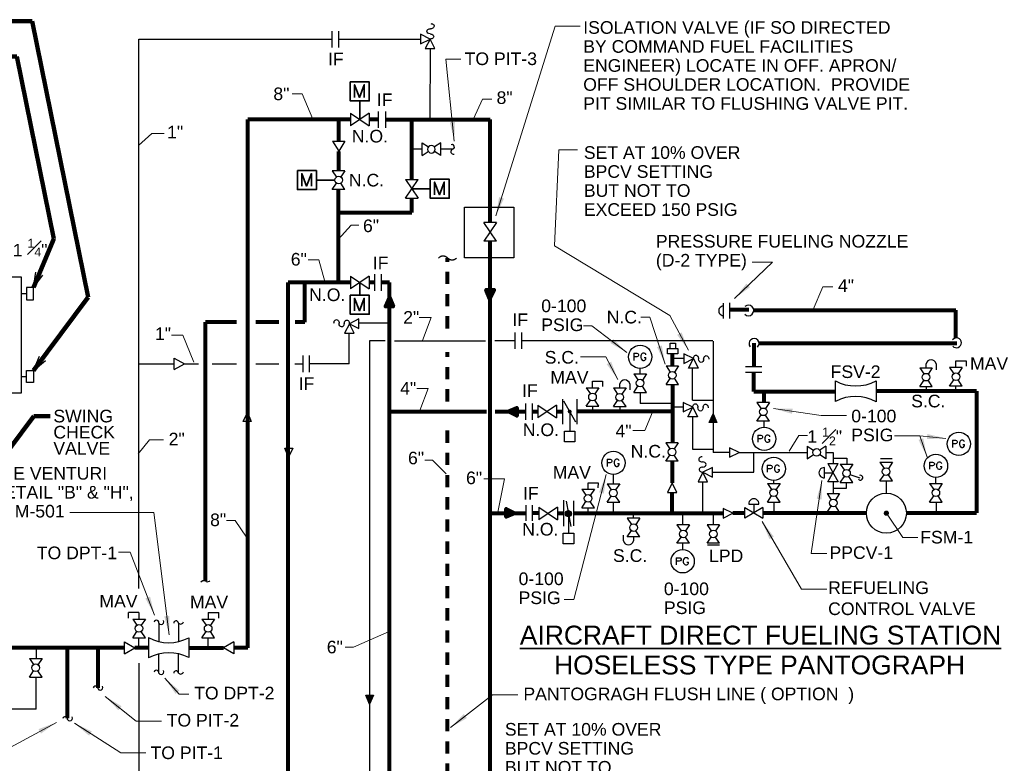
# Model space of a CAD drawing. Extents: x 698.8 to 727.4, y 795.8 to 814.9.
# Tile 9 of 9: x 717.7 to 727.4, y 807 to 814.3. Entities that reach past the tile are written whole.
import ezdxf

# ---------------------------------------------------------------- set-up
doc = ezdxf.new("R2010")
doc.units = 0
doc.header["$LTSCALE"] = 0.04
doc.header["$MEASUREMENT"] = 0
doc.linetypes.add('( Hidden )', pattern=[4.5, 3, -1.5])
doc.layers.get('0').update_dxf_attribs({"color": 35, "lineweight": 18})
for name, color, linetype, lineweight in [('M-Anno-Keyn', 4, 'Continuous', 18), ('M-Anno-Text', 53, 'Continuous', 35), ('M-Fuel-Elec', 113, 'Continuous', 35), ('M-Fuel-Fttg', 51, 'Continuous', 25), ('M-Fuel-Main 1', 1, 'Continuous', 80), ('M-Fuel-Recov', 6, 'Continuous', 25), ('M-Fuel-Recov 1', 6, 'Continuous', 25)]:
    doc.layers.add(name, color=color, linetype=linetype, lineweight=lineweight)
doc.styles.add('NOTES', font='ARIAL.TTF')
doc.styles.add('Style-Arial', font='ARIAL.TTF')
doc.styles.add('Style-USTN_ENGNRG', font='USTN_ENGNRG.shx')
doc.styles.add('Text', font='ARIAL.TTF', dxfattribs={"height": 0.125})
doc.dimstyles.new('Std-Arch', dxfattribs={"dimtxt": 0.18, "dimasz": 0.27, "dimexe": 0.09, "dimexo": 0.09, "dimgap": 0.09, "dimtad": 1, "dimdec": 3, "dimlfac": 12, "dimzin": 11, "dimdsep": 46, "dimlunit": 4, "dimtxsty": 'Style-USTN_ENGNRG', "dimblk": 'TerminatorOpen_0.5', "dimcen": 0.09, "dimadec": 3, "dimazin": 3, "dimtfac": 1, "dimtdec": 3, "dimtofl": 0, "dimtmove": 0, "dimatfit": 3, "dimldrblk": 'TerminatorOpen_0.5', "dimfxl": 0, "dimtzin": 11, "dimlwd": 18, "dimlwe": 18, "dimarcsym": 0})

# ---------------------------------------------------------------- blocks, each defined once
blk = doc.blocks.new('*U2')
at = {"layer": 'M-Fuel-Fttg', "flags": 128}
for points in [[(-0.063, 0.0348), (-0.063, -0.0355)], [(-0.063, 0.0348), (-0.0331, 0.0348), (-0.0226, 0.0318), (-0.0196, 0.0288), (-0.0151, 0.0213), (-0.0151, 0.0123), (-0.0196, 0.0049), (-0.0226, 0.0019), (-0.0331, -0.0011), (-0.063, -0.0011)], [(0.0582, 0.0183), (0.0552, 0.0258), (0.0477, 0.0318), (0.0417, 0.0348), (0.0283, 0.0348), (0.0208, 0.0318), (0.0148, 0.0258), (0.0103, 0.0183), (0.0073, 0.0079), (0.0073, -0.0086), (0.0103, -0.0191), (0.0148, -0.0251), (0.0208, -0.0325), (0.0283, -0.0355), (0.0417, -0.0355), (0.0477, -0.0325), (0.0552, -0.0251), (0.0582, -0.0191), (0.0582, -0.0086)], [(0.0417, -0.0086), (0.0582, -0.0086)]]:
    blk.add_lwpolyline(points, dxfattribs=at)
at = {"layer": 'M-Fuel-Fttg'}
blk.add_circle((0.0008, -0.0011), 0.1154, dxfattribs=at)
blk = doc.blocks.new('*U11')
at = {"layer": 'M-Fuel-Fttg'}
for centre, start_param, end_param in [((-0.0008, 0.051), 4.742363, 7.883956), ((0.0013, 0), 1.600771, 4.742363), ((0.0034, -0.0511), 4.742363, 7.883956)]:
    blk.add_ellipse(centre, major_axis=(-0.035, 0), ratio=0.729, start_param=start_param, end_param=end_param, dxfattribs=at)
blk = doc.blocks.new('END')
at = {"color": 0, "linetype": 'ByBlock', "lineweight": -2}
blk.add_arc((-1.21, 1.39), 1.84, 310.9841, 49.3573, dxfattribs=at)
at = {"color": 0, "linetype": 'ByBlock', "lineweight": -2, "extrusion": (0, 0, -1)}
blk.add_arc((-1.2, -1.4), 1.84, 310.9841, 49.3573, dxfattribs=at)
blk = doc.blocks.new('*U19')
at = {"layer": 'M-Fuel-Elec', "flags": 128}
blk.add_lwpolyline([(-0.0525, -0.0583), (-0.0525, 0.0667), (-0.0049, -0.0583), (0.0427, 0.0667), (0.0427, -0.0583)], dxfattribs=at)
at = {"layer": 'M-Fuel-Elec'}
blk.add_3dface([(-0.0961, 0.0954), (0.0925, 0.0954), (0.0925, -0.0932), (-0.0961, -0.0932)], dxfattribs=at)
blk = doc.blocks.new('TerminatorOpen_0.5')
at = {"color": 0, "linetype": 'ByBlock', "lineweight": -2}
for q in [(-1, 0.25), (-1, 0), (-1, -0.25)]:
    blk.add_line((0, 0), q, dxfattribs=at)

msp = doc.modelspace()

# ---------------------------------------------------------------- hatches: boundary and pattern name
at = {"layer": 'M-Anno-Keyn', "lineweight": 18}
msp.add_hatch(color=256, dxfattribs=at).paths.add_polyline_path([(726.2206, 809.4515, 1), (726.2676, 809.4279, 1)])
at = {"layer": 'M-Fuel-Fttg'}
msp.add_hatch(color=256, dxfattribs=at).paths.add_polyline_path([(723.0949, 810.4634, 1), (723.114, 810.4298, 1)])
at = {"layer": 'M-Fuel-Fttg', "extrusion": (0, 0, -1)}
for points in [[(-724.5639, 810.3367), (-724.5286, 810.4252), (-724.486, 810.3367)], [(-721.1184, 807.5479), (-721.1608, 807.6364), (-721.0829, 807.6364)]]:
    msp.add_hatch(color=256, dxfattribs=at).paths.add_polyline_path(points)
at = {"layer": 'M-Fuel-Main 1', "extrusion": (0, 0, -1)}
for points in [[(-722.3122, 811.5646), (-722.3547, 811.6531), (-722.2768, 811.6531)], [(-721.2771, 811.4879), (-721.355, 811.4881), (-721.3195, 811.5764)], [(-722.5818, 810.4057), (-722.5818, 810.4836), (-722.4933, 810.4482)], [(-722.4738, 809.4034), (-722.5623, 809.4388), (-722.4738, 809.4813)]]:
    msp.add_hatch(color=256, dxfattribs=at).paths.add_polyline_path(points)

# ---------------------------------------------------------------- linework, layer by layer
at = {"layer": 'M-Anno-Keyn', "lineweight": 18, "flags": 128}
for points in [[(722.3729, 812.3856), (722.9591, 814.2666), (723.2091, 814.2666)], [(721.9607, 813.1275), (721.8768, 813.9384), (722.0259, 813.9384)], [(720.5588, 813.3452), (720.4522, 813.5939), (720.3528, 813.5939)], [(722.1493, 813.3479), (722.2417, 813.5433), (722.334, 813.5433)], [(718.8288, 813.0824), (718.9602, 813.2031), (719.0846, 813.2031)], [(724.2813, 811.0539), (724.0975, 811.3994), (722.9545, 812.0877), (722.9971, 813.0415), (723.1836, 813.0415)], [(720.8105, 812.1525), (720.9384, 812.2946), (721.013, 812.2946)], [(720.6755, 811.7369), (720.6187, 811.95), (720.5121, 811.95)], [(724.7387, 811.5672), (725.1152, 811.926), (724.9127, 811.926)], [(725.5179, 811.4594), (725.6138, 811.6832), (725.7133, 811.6832)], [(721.6436, 811.1521), (721.7305, 811.3776), (721.6133, 811.3776)], [(724.0521, 810.9157), (723.9006, 811.3815), (723.8094, 811.3815)], [(723.671, 811.0313), (723.3257, 811.2968), (723.241, 811.2968)], [(719.377, 810.9364), (719.2704, 811.2028), (719.1568, 811.2028)], [(723.5826, 810.7638), (723.4619, 810.9876), (723.2119, 810.9876)], [(721.6187, 810.4577), (721.702, 810.6743), (721.5901, 810.6743)], [(725.1268, 810.4757), (725.5993, 810.4082), (725.8493, 810.4082)], [(723.9247, 810.4397), (723.8501, 810.2585), (723.7294, 810.2585)], [(718.8278, 810.0268), (718.9397, 810.1654), (719.0783, 810.1654)], [(725.4622, 810.21), (725.3767, 810.21), (725.2806, 810.0533)], [(726.6472, 809.9961), (726.5762, 810.2057), (726.3262, 810.2057)], [(726.8355, 810.1809), (726.5762, 810.2057), (726.3262, 810.2057)], [(721.6673, 809.9663), (721.743, 809.9663), (721.8799, 809.8293)], [(722.3921, 809.4504), (722.4586, 809.7789), (722.2549, 809.7789)], [(723.4665, 809.8215), (723.1468, 808.5853), (723.0509, 808.5853)], [(725.6058, 809.765), (725.4992, 809.0404), (725.6555, 809.0404)], [(719.1339, 808.2327), (718.9809, 809.4469), (718.1477, 809.4469)], [(726.2441, 809.4397), (726.407, 809.1979), (726.5562, 809.1979)], [(719.8989, 809.2009), (719.787, 809.3661), (719.7017, 809.3661)], [(725.0125, 809.3565), (725.4033, 808.6851), (725.6533, 808.6851)], [(718.9887, 808.4294), (718.7471, 809.0546), (718.6299, 809.0546)], [(721.3142, 808.2671), (720.9627, 808.1108)], [(720.9627, 808.1108), (720.8774, 808.1108)], [(719.0903, 807.8047), (719.2342, 807.6449), (719.3301, 807.6449)], [(718.4988, 807.6236), (718.8079, 807.3784), (719.0579, 807.3784)], [(721.9222, 807.3143), (722.3401, 807.6386), (722.5901, 807.6386)], [(718.0153, 807.3665), (716.6348, 806.6209), (716.5653, 806.4678), (716.6411, 806.4678)], [(718.1951, 807.3571), (718.6534, 807.0641), (718.9034, 807.0641)]]:
    msp.add_lwpolyline(points, dxfattribs=at)
at = {"layer": 'M-Anno-Keyn', "lineweight": 18}
for points in [[(721.9165, 813.3114), (721.9607, 813.1275), (721.9662, 813.3166)], [(724.8572, 811.7147), (724.7387, 811.5672), (724.8917, 811.6785)], [(723.5071, 811.1258), (723.671, 811.0313), (723.5376, 811.1654)], [(724.1704, 811.2072), (724.2813, 811.0539), (724.2144, 811.2309)], [(723.9703, 811.0862), (724.0521, 810.9157), (724.0179, 811.1017)], [(723.4716, 810.917), (723.5826, 810.7638), (723.5156, 810.9407)], [(726.5634, 810.1657), (726.6472, 809.9961), (726.6107, 810.1817)], [(726.6465, 810.1739), (726.8355, 810.1809), (726.6512, 810.2236)], [(723.4437, 809.6338), (723.4665, 809.8215), (723.3953, 809.6463)], [(725.6032, 809.5759), (725.6058, 809.765), (725.5538, 809.5832)], [(718.8978, 808.5952), (718.9887, 808.4294), (718.9444, 808.6133)], [(719.0855, 808.4155), (719.1339, 808.2327), (719.1351, 808.4218)], [(722.055, 807.449), (721.9222, 807.3143), (722.0857, 807.4095)]]:
    msp.add_solid(points, dxfattribs=at)
at = {"layer": 'M-Anno-Keyn', "lineweight": 18, "extrusion": (0, 0, -1)}
for points in [[(-722.4049, 812.5721), (-722.3729, 812.3856), (-722.4526, 812.5572)], [(-725.316, 810.4739), (-725.1268, 810.4757), (-725.3089, 810.4244)], [(-725.1285, 809.207), (-725.0125, 809.3565), (-725.0853, 809.1819)], [(-719.2343, 807.6821), (-719.0903, 807.8047), (-719.1972, 807.6486)], [(-718.6613, 807.5266), (-718.4988, 807.6236), (-718.6302, 807.4875)], [(-717.8622, 807.2554), (-718.0153, 807.3665), (-717.8384, 807.2994)], [(-718.3665, 807.2772), (-718.1951, 807.3571), (-718.3396, 807.235)]]:
    msp.add_solid(points, dxfattribs=at)
at = {"layer": 'M-Fuel-Elec'}
for p, q in [((721.0233, 813.5254), (721.0233, 813.3417)), ((720.5934, 812.74), (720.777, 812.74)), ((721.5381, 812.6545), (721.7218, 812.6545)), ((721.0233, 811.7267), (721.0233, 811.5988))]:
    msp.add_line(p, q, dxfattribs=at)
at = {"layer": 'M-Fuel-Fttg'}
for p, q in [((720.7475, 814.2172), (720.7475, 814.0539)), ((720.8119, 814.2172), (720.8119, 814.0539)), ((721.6257, 814.1855), (721.6257, 814.091)), ((721.72, 814.1381), (721.6257, 814.1855)), ((721.6257, 814.091), (721.72, 814.1381)), ((721.72, 814.1381), (721.6728, 814.0438)), ((721.7673, 814.0438), (721.72, 814.1381)), ((721.6728, 814.0438), (721.7673, 814.0438)), ((720.9301, 813.4043), (721.1165, 813.2792)), ((721.1165, 813.4043), (720.9301, 813.2792)), ((720.9301, 813.4043), (720.9301, 813.2792)), ((721.1165, 813.4043), (721.1165, 813.2792)), ((721.2055, 813.4217), (721.2055, 813.2585)), ((721.2776, 813.4217), (721.2776, 813.2585)), ((720.7544, 813.1272), (720.8752, 813.1272)), ((720.7544, 813.1272), (720.8147, 813.0255)), ((720.8752, 813.1272), (720.8147, 813.0255)), ((721.642, 813.1099), (721.7037, 813.0685)), ((721.642, 812.9848), (721.642, 813.1099)), ((721.8262, 813.1099), (721.7645, 813.0685)), ((721.8262, 812.9848), (721.8262, 813.1099)), ((721.642, 812.9848), (721.7025, 813.0253)), ((721.8262, 812.9848), (721.7657, 813.0253)), ((720.751, 812.8321), (720.7924, 812.7704)), ((720.8761, 812.8321), (720.751, 812.8321)), ((720.8761, 812.8321), (720.8356, 812.7716)), ((720.751, 812.6479), (720.7924, 812.7096)), ((720.8761, 812.6479), (720.8356, 812.7084)), ((721.4756, 812.7477), (721.6007, 812.5613)), ((721.4756, 812.5613), (721.6007, 812.7477)), ((721.4756, 812.7477), (721.6007, 812.7477)), ((720.8761, 812.6479), (720.751, 812.6479)), ((721.4756, 812.5613), (721.6007, 812.5613)), ((722.0619, 812.4722), (722.5493, 812.4722)), ((722.0619, 811.9687), (722.0619, 812.4722)), ((722.5493, 812.4722), (722.5493, 811.9687)), ((722.378, 812.3208), (722.2529, 812.1343)), ((722.378, 812.1343), (722.2529, 812.3208)), ((722.378, 812.3208), (722.2529, 812.3208)), ((722.378, 812.1343), (722.2529, 812.1343)), ((722.5493, 811.9687), (722.0619, 811.9687)), ((720.9301, 811.7893), (721.1165, 811.6641)), ((721.1165, 811.7893), (720.9301, 811.6641)), ((720.9301, 811.7893), (720.9301, 811.6641)), ((721.1165, 811.7893), (721.1165, 811.6641)), ((721.1708, 811.8067), (721.1708, 811.6434)), ((721.2339, 811.8067), (721.2339, 811.6434)), ((724.6291, 811.3692), (724.6291, 811.5214)), ((724.6888, 811.5238), (724.6888, 811.3692)), ((721.0145, 811.3644), (720.9202, 811.3172)), ((721.0145, 811.2699), (721.0145, 811.3644)), ((720.9202, 811.3172), (720.8729, 811.2228)), ((720.9202, 811.3172), (721.0145, 811.2699)), ((720.9674, 811.2228), (720.9202, 811.3172)), ((720.8729, 811.2228), (720.9674, 811.2228)), ((722.5591, 811.2296), (722.5591, 811.0698)), ((722.6283, 811.2296), (722.6283, 811.0698)), ((724.0755, 811.0726), (724.1768, 811.0726)), ((724.0755, 811.0184), (724.0755, 811.0726)), ((724.1013, 811.124), (724.1529, 811.124)), ((724.1013, 811.0726), (724.1013, 811.124)), ((724.1529, 811.124), (724.1529, 811.0726)), ((724.1768, 811.0726), (724.1768, 811.0184)), ((719.182, 810.8644), (719.182, 810.9755)), ((719.182, 810.9755), (719.2862, 810.92)), ((720.4597, 811.0006), (720.4597, 810.8373)), ((720.5206, 811.0006), (720.5206, 810.8373)), ((724.1768, 811.0184), (724.0755, 811.0184)), ((724.3307, 810.9716), (724.2362, 811.0189)), ((724.2362, 811.0189), (724.2362, 810.9244)), ((724.2362, 810.9244), (724.3307, 810.9716)), ((724.2834, 810.8773), (724.3307, 810.9716)), ((724.3307, 810.9716), (724.3779, 810.8773)), ((719.182, 810.8644), (719.2862, 810.92)), ((724.0596, 810.8991), (724.1002, 810.8386)), ((724.0596, 810.8991), (724.1848, 810.8991)), ((724.1848, 810.8991), (724.1435, 810.8374)), ((724.3779, 810.8773), (724.2834, 810.8773)), ((724.8489, 810.8945), (725.0092, 810.8945)), ((726.5748, 810.8795), (726.6154, 810.819)), ((726.5748, 810.8795), (726.6999, 810.8795)), ((726.6999, 810.8795), (726.6585, 810.8178)), ((726.8709, 810.8836), (726.9122, 810.8219)), ((726.996, 810.8836), (726.8709, 810.8836)), ((726.996, 810.8836), (726.9553, 810.8231)), ((723.7409, 810.8205), (723.7816, 810.76)), ((723.7409, 810.8205), (723.8662, 810.8205)), ((723.8662, 810.8205), (723.8248, 810.7589)), ((724.0596, 810.7149), (724.1002, 810.7754)), ((724.1848, 810.7149), (724.1435, 810.7766)), ((725.0092, 810.8333), (724.8489, 810.8333)), ((725.7383, 810.7495), (725.7383, 810.5473)), ((726.1425, 810.7505), (726.1425, 810.5444)), ((726.5748, 810.6953), (726.6154, 810.7558)), ((726.6999, 810.6953), (726.6585, 810.757)), ((726.8709, 810.6994), (726.9122, 810.7611)), ((726.996, 810.6994), (726.9553, 810.76)), ((723.2695, 810.683), (723.31, 810.6225)), ((723.2695, 810.683), (723.3946, 810.683)), ((723.3946, 810.683), (723.3532, 810.6213)), ((723.5386, 810.6803), (723.5793, 810.6198)), ((723.5386, 810.6803), (723.6637, 810.6803)), ((723.6637, 810.6803), (723.6223, 810.6186)), ((723.7409, 810.6363), (723.7816, 810.697)), ((723.8662, 810.6363), (723.8248, 810.698)), ((724.0596, 810.7149), (724.1848, 810.7149)), ((726.5748, 810.6953), (726.6999, 810.6953)), ((726.996, 810.6994), (726.8709, 810.6994)), ((723.0332, 810.5706), (723.0332, 810.3226)), ((723.043, 810.5535), (723.1636, 810.3437)), ((723.1757, 810.5706), (723.1757, 810.3226)), ((723.2695, 810.4988), (723.31, 810.5593)), ((723.3946, 810.4988), (723.3532, 810.5605)), ((723.5386, 810.4961), (723.5793, 810.5567)), ((723.6637, 810.4961), (723.6223, 810.5578)), ((723.7409, 810.6363), (723.8662, 810.6363)), ((722.6655, 810.5277), (722.6655, 810.3643)), ((722.732, 810.5277), (722.732, 810.3643)), ((722.7877, 810.5087), (722.9741, 810.3836)), ((722.9741, 810.5087), (722.7877, 810.3836)), ((722.7877, 810.5087), (722.7877, 810.3836)), ((722.9741, 810.5087), (722.9741, 810.3836)), ((723.2695, 810.4988), (723.3946, 810.4988)), ((723.5386, 810.4961), (723.6637, 810.4961)), ((724.3244, 810.4899), (724.2299, 810.5372)), ((724.2299, 810.5372), (724.2299, 810.4428)), ((724.2299, 810.4428), (724.3244, 810.4899)), ((724.2772, 810.3956), (724.3244, 810.4899)), ((724.3244, 810.4899), (724.3716, 810.3956)), ((724.961, 810.5361), (725.0025, 810.4744)), ((725.0863, 810.5361), (724.961, 810.5361)), ((725.0863, 810.5361), (725.0456, 810.4756)), ((723.1045, 810.4466), (723.1045, 810.2537)), ((724.3716, 810.3956), (724.2772, 810.3956)), ((724.961, 810.3519), (725.0025, 810.4135)), ((725.0863, 810.3519), (725.0456, 810.4124)), ((725.0863, 810.3519), (724.961, 810.3519)), ((723.0523, 810.2537), (723.1566, 810.2537)), ((723.0523, 810.1481), (723.0523, 810.2537)), ((723.1566, 810.2537), (723.1566, 810.1481)), ((723.1566, 810.1481), (723.0523, 810.1481)), ((724.0565, 810.1381), (724.0978, 810.0766)), ((724.1816, 810.1381), (724.0565, 810.1381)), ((724.1816, 810.1381), (724.1411, 810.0776)), ((724.7833, 810.0423), (724.6883, 810.0884)), ((724.6883, 810.0884), (724.6895, 809.9939)), ((725.4604, 810.1033), (725.4604, 809.9782)), ((725.4604, 810.1033), (725.5209, 810.0626)), ((725.6446, 810.1033), (725.5841, 810.0626)), ((725.6446, 810.1033), (725.6446, 809.9782)), ((724.0565, 809.9541), (724.0978, 810.0156)), ((724.1816, 809.9541), (724.1411, 810.0146)), ((724.6895, 809.9939), (724.7833, 810.0423)), ((725.4604, 809.9782), (725.5221, 810.0195)), ((725.6446, 809.9782), (725.5829, 810.0195)), ((724.1816, 809.9541), (724.0565, 809.9541)), ((724.5193, 809.8923), (724.4249, 809.8451)), ((724.5193, 809.7979), (724.5193, 809.8923)), ((725.6303, 809.7897), (725.6303, 809.8911)), ((725.6643, 809.7506), (725.7675, 809.9312)), ((725.6643, 809.9312), (725.7675, 809.7506)), ((725.6643, 809.9312), (725.7675, 809.9312)), ((725.7878, 809.9269), (725.8285, 809.8665)), ((725.7878, 809.9269), (725.9129, 809.9269)), ((725.9129, 809.9269), (725.8715, 809.8653)), ((726.1804, 809.9437), (726.2209, 809.883)), ((726.1804, 809.9437), (726.3055, 809.9437)), ((726.3055, 809.9437), (726.2642, 809.882)), ((724.4249, 809.8451), (724.3777, 809.7506)), ((724.4249, 809.8451), (724.5193, 809.7979)), ((724.4722, 809.7506), (724.4249, 809.8451)), ((725.6303, 809.8408), (725.7159, 809.8408)), ((725.7878, 809.7428), (725.8285, 809.8032)), ((725.9129, 809.7428), (725.8715, 809.8044)), ((725.8823, 809.8241), (725.9797, 809.7906)), ((726.1804, 809.7595), (726.2209, 809.82)), ((726.3055, 809.7595), (726.2642, 809.8212)), ((723.2251, 809.6775), (723.2658, 809.617)), ((723.2251, 809.6775), (723.3502, 809.6775)), ((723.3502, 809.6775), (723.3088, 809.6158)), ((723.4761, 809.7313), (723.5166, 809.6708)), ((723.4761, 809.7313), (723.6011, 809.7313)), ((723.6011, 809.7313), (723.5598, 809.6698)), ((724.1202, 809.7404), (724.0731, 809.6459)), ((724.1674, 809.6459), (724.1202, 809.7404)), ((724.3777, 809.7506), (724.4722, 809.7506)), ((725.0654, 809.7342), (725.1059, 809.6737)), ((725.0654, 809.7342), (725.1905, 809.7342)), ((725.1905, 809.7342), (725.1491, 809.6725)), ((725.7675, 809.7506), (725.6643, 809.7506)), ((725.7878, 809.7428), (725.9129, 809.7428)), ((726.1804, 809.7595), (726.3055, 809.7595)), ((726.6735, 809.7342), (726.7142, 809.6737)), ((726.6735, 809.7342), (726.7986, 809.7342)), ((726.7986, 809.7342), (726.7573, 809.6725)), ((723.4761, 809.5473), (723.5166, 809.6078)), ((723.6011, 809.5473), (723.5598, 809.6088)), ((724.0731, 809.6459), (724.1674, 809.6459)), ((725.0654, 809.55), (725.1059, 809.6107)), ((725.1905, 809.55), (725.1491, 809.6117)), ((725.6559, 809.6337), (725.6964, 809.5733)), ((725.6559, 809.6337), (725.781, 809.6337)), ((725.781, 809.6337), (725.7396, 809.5721)), ((726.6735, 809.55), (726.7142, 809.6107)), ((726.7986, 809.55), (726.7573, 809.6117)), ((722.6682, 809.5184), (722.6682, 809.3634)), ((722.732, 809.5184), (722.732, 809.3634)), ((722.7973, 809.4996), (722.9838, 809.3746)), ((722.9838, 809.4996), (722.7973, 809.3746)), ((722.7973, 809.4996), (722.7973, 809.3746)), ((722.9838, 809.4996), (722.9838, 809.3746)), ((723.0418, 809.5692), (723.0418, 809.3118)), ((723.0689, 809.5598), (723.1152, 809.3089)), ((723.1412, 809.562), (723.1412, 809.3141)), ((723.2251, 809.4933), (723.2658, 809.554)), ((723.2251, 809.4933), (723.3502, 809.4933)), ((723.3502, 809.4933), (723.3088, 809.555)), ((723.4761, 809.5473), (723.6011, 809.5473)), ((724.6266, 809.486), (724.6265, 809.3915)), ((724.721, 809.4385), (724.6266, 809.486)), ((724.8404, 809.4947), (725.0208, 809.3915)), ((725.0208, 809.4947), (724.8404, 809.3915)), ((724.8404, 809.3915), (724.8404, 809.4947)), ((724.8793, 809.5287), (724.9807, 809.5287)), ((724.9306, 809.5287), (724.9306, 809.4431)), ((725.0208, 809.4947), (725.0208, 809.3915)), ((725.0654, 809.55), (725.1905, 809.55)), ((725.6559, 809.4496), (725.6964, 809.51)), ((725.781, 809.4496), (725.7396, 809.5112)), ((726.6735, 809.55), (726.7986, 809.55)), ((723.0922, 809.4344), (723.0922, 809.2416)), ((723.6744, 809.3891), (723.7158, 809.3274)), ((723.7997, 809.3891), (723.6744, 809.3891)), ((723.7997, 809.3891), (723.759, 809.3286)), ((724.6265, 809.3915), (724.721, 809.4385)), ((725.6559, 809.4496), (725.781, 809.4496)), ((724.1672, 809.3257), (724.2086, 809.264)), ((724.2923, 809.3257), (724.1672, 809.3257)), ((724.2923, 809.3257), (724.2518, 809.2652)), ((724.4662, 809.3257), (724.5076, 809.264)), ((724.5913, 809.3257), (724.4662, 809.3257)), ((724.5913, 809.3257), (724.5506, 809.2652)), ((723.04, 809.2416), (723.1443, 809.2416)), ((723.04, 809.136), (723.04, 809.2416)), ((723.1443, 809.2416), (723.1443, 809.136)), ((723.6744, 809.2049), (723.7158, 809.2666)), ((723.7997, 809.2049), (723.6744, 809.2049)), ((723.7997, 809.2049), (723.759, 809.2654)), ((724.1672, 809.1415), (724.2086, 809.2032)), ((724.2923, 809.1415), (724.2518, 809.202)), ((724.4662, 809.1415), (724.5076, 809.2032)), ((724.5913, 809.1415), (724.5506, 809.202)), ((723.1443, 809.136), (723.04, 809.136)), ((724.2923, 809.1415), (724.1672, 809.1415)), ((724.5913, 809.1415), (724.4662, 809.1415)), ((718.7725, 808.3899), (718.8132, 808.3292)), ((718.7725, 808.3899), (718.8976, 808.3899)), ((718.8976, 808.3899), (718.8562, 808.3282)), ((719.4589, 808.3899), (719.4996, 808.3292)), ((719.4589, 808.3899), (719.584, 808.3899)), ((719.584, 808.3899), (719.5426, 808.3282)), ((718.7725, 808.2057), (718.8132, 808.2662)), ((718.8976, 808.2057), (718.8562, 808.2674)), ((719.4589, 808.2057), (719.4996, 808.2662)), ((719.584, 808.2057), (719.5426, 808.2674)), ((718.6907, 808.0443), (718.6907, 808.1648)), ((718.6907, 808.1648), (718.7924, 808.1047)), ((718.7725, 808.2057), (718.8976, 808.2057)), ((718.9291, 808.2064), (718.9282, 808.0046)), ((719.3277, 808.2055), (719.3274, 808.0087)), ((719.4589, 808.2057), (719.584, 808.2057)), ((719.7739, 808.1662), (719.6725, 808.1058)), ((719.7739, 808.1662), (719.7742, 808.0456)), ((718.6907, 808.0443), (718.7924, 808.1047)), ((719.7742, 808.0456), (719.6725, 808.1058)), ((717.7488, 807.9998), (717.7893, 807.9392)), ((717.7488, 807.9998), (717.8739, 807.9998)), ((717.8739, 807.9998), (717.8325, 807.9382)), ((717.7488, 807.8156), (717.7893, 807.8761)), ((717.8739, 807.8156), (717.8325, 807.8773)), ((717.7488, 807.8156), (717.8739, 807.8156))]:
    msp.add_line(p, q, dxfattribs=at)
at = {"layer": 'M-Fuel-Fttg', "extrusion": (0, 0, -1)}
msp.add_circle((-721.7341, 813.0461), 0.0378, dxfattribs=at)
at = {"layer": 'M-Fuel-Fttg'}
for centre, radius in [((720.8148, 812.74), 0.0378), ((724.121, 810.807), 0.0378), ((723.8024, 810.7285), 0.0378), ((726.6362, 810.7874), 0.0378), ((726.9346, 810.7915), 0.0378), ((723.3308, 810.5909), 0.0378), ((723.6, 810.5882), 0.0378), ((725.0248, 810.4439), 0.0378), ((724.1202, 810.0461), 0.0378), ((725.5525, 810.0419), 0.0378), ((725.8492, 809.8349), 0.0378), ((726.2418, 809.8515), 0.0378), ((723.5374, 809.6393), 0.0378), ((725.1267, 809.6422), 0.0378), ((726.7349, 809.6422), 0.0378), ((723.2865, 809.5854), 0.0378), ((725.7172, 809.5417), 0.0378), ((726.2441, 809.4397), 0.1983), ((723.0921, 809.4344), 0.0302), ((723.0921, 809.4344), 0.0293), ((723.0921, 809.4344), 0.0286), ((723.0921, 809.4344), 0.0274), ((723.0921, 809.4344), 0.0257), ((723.0921, 809.4344), 0.0246), ((723.0921, 809.4344), 0.0226), ((723.0921, 809.4344), 0.0213), ((723.0921, 809.4344), 0.0196), ((723.0921, 809.4344), 0.0189), ((723.0921, 809.4344), 0.0173), ((723.0921, 809.4344), 0.0166), ((723.0921, 809.4344), 0.0151), ((723.0921, 809.4344), 0.0133), ((723.0921, 809.4344), 0.0117), ((723.0921, 809.4344), 0.0104), ((723.0921, 809.4344), 0.00944), ((723.0921, 809.4344), 0.00723), ((723.0921, 809.4344), 0.00596), ((723.0921, 809.4344), 0.00378), ((723.0921, 809.4344), 0.00186), ((723.7382, 809.297), 0.0378), ((724.2309, 809.2336), 0.0378), ((724.5299, 809.2336), 0.0378), ((718.8339, 808.2978), 0.0378), ((719.5203, 808.2978), 0.0378), ((717.8101, 807.9077), 0.0378)]:
    msp.add_circle(centre, radius, dxfattribs=at)
for centre, radius, start, end in [((721.9379, 813.0687), 0.0236, 285.77042, 107.92258), ((721.9516, 813.0221), 0.0251, 107.02029, 284.88459), ((724.6285, 811.4452), 0.0468, 88.5966, 271.4034), ((724.877, 811.4484), 0.0523, 224.31742, 132.5003), ((724.9323, 811.1208), 0.0499, 313.96441, 220.24296), ((726.9389, 811.1277), 0.0489, 222.54404, 140.76388), ((725.9396, 811.1371), 0.4367, 242.55708, 297.70279), ((725.9383, 810.17), 0.4265, 61.37855, 117.78367), ((725.6269, 809.8403), 0.0508, 86.27564, 273.72436), ((725.9868, 809.7915), 0.0236, 216.8699, 111.39826), ((724.9301, 809.532), 0.0508, 356.27564, 183.72436), ((719.0072, 808.3542), 0.0242, 348.38851, 168.39252), ((719.0537, 808.3625), 0.0262, 210.01953, 30.0217), ((719.2021, 808.35), 0.0232, 2.70434, 182.70407), ((719.2475, 808.3703), 0.0294, 220.80521, 347.96322), ((719.1293, 808.5732), 0.4179, 241.36, 298.35653), ((719.1316, 807.6289), 0.4273, 62.7289, 118.42703), ((719.0072, 807.8587), 0.0242, 348.38851, 168.39252), ((719.0537, 807.867), 0.0262, 210.01953, 30.0217), ((719.2021, 807.8545), 0.0232, 2.70434, 182.70407), ((719.2475, 807.8749), 0.0294, 220.80521, 347.96322), ((718.4044, 807.7028), 0.0242, 348.38851, 168.39252), ((718.4509, 807.7111), 0.0262, 210.01953, 30.0217), ((718.1022, 807.4), 0.0242, 348.38851, 168.39252), ((718.1487, 807.4083), 0.0262, 210.01953, 30.0217)]:
    msp.add_arc(centre, radius, start, end, dxfattribs=at)
msp.add_open_spline([(719.4467, 808.7607), (719.4656, 808.7733), (719.4845, 808.7764), (719.5002, 808.7607), (719.5191, 808.7575), (719.538, 808.7701), (719.538, 808.7701)], degree=3, dxfattribs=at)
for points in [[(717.1536, 810.6309), (717.6703, 810.6309), (717.6703, 811.779), (717.1536, 811.779)], [(717.7196, 811.5553), (717.7883, 811.5553), (717.7883, 811.6746), (717.7196, 811.6746)], [(717.7196, 810.8546), (717.7883, 810.8546), (717.7883, 810.7353), (717.7196, 810.7353)], [(719.9101, 810.4378), (719.9456, 810.3493), (719.8677, 810.3493)], [(724.5286, 810.4252), (724.5639, 810.3367), (724.486, 810.3367)], [(720.3164, 809.9953), (720.2808, 810.0838), (720.3587, 810.0838)], [(721.1184, 807.5479), (721.0829, 807.6364), (721.1608, 807.6364)]]:
    msp.add_3dface(points, dxfattribs=at)
at = {"layer": 'M-Fuel-Main 1'}
for p, q in [((720.931, 813.3416), (719.9125, 813.3416)), ((719.9125, 808.1058), (719.9125, 813.3416)), ((720.8136, 813.3416), (720.8136, 813.1272)), ((721.2055, 813.3421), (721.1175, 813.3421)), ((721.2776, 813.3421), (722.3161, 813.3421)), ((721.5381, 812.7477), (721.5381, 813.3421)), ((722.3161, 812.3212), (722.3161, 813.3421)), ((720.8136, 813.0237), (720.8136, 812.8317)), ((720.8136, 811.7266), (720.8136, 812.6522)), ((721.5381, 812.4193), (721.5381, 812.5613)), ((720.8136, 812.4193), (721.5381, 812.4193)), ((722.3156, 802.3783), (722.3156, 812.1339)), ((720.931, 811.7266), (720.3138, 811.7266)), ((720.3138, 802.1019), (720.3138, 811.7266)), ((720.4786, 811.3335), (720.4786, 811.7266)), ((721.1708, 811.727), (721.1175, 811.727)), ((721.3195, 811.727), (721.2339, 811.727)), ((721.3195, 800.5221), (721.3195, 811.727)), ((724.8792, 811.4536), (724.6907, 811.4536)), ((724.9291, 811.4529), (726.9336, 811.4529)), ((726.9336, 811.1757), (726.9336, 811.4529)), ((719.4925, 808.7682), (719.4925, 811.3335)), ((719.8005, 811.3335), (719.4925, 811.3335)), ((720.221, 811.3335), (719.9942, 811.3335)), ((720.4786, 811.3335), (720.3816, 811.3335)), ((724.9291, 811.1236), (724.9291, 810.8945)), ((724.981, 811.1234), (726.9433, 811.1241)), ((724.1223, 810.8991), (724.1223, 811.0177)), ((724.9291, 810.6461), (724.9291, 810.8333)), ((724.1231, 810.7143), (724.1231, 810.1381)), ((727.1366, 810.6485), (726.1425, 810.6485)), ((727.1366, 810.6485), (727.1366, 809.4432)), ((724.9291, 810.6461), (725.7383, 810.6461)), ((725.0311, 810.5361), (725.0311, 810.6461)), ((721.32, 810.4479), (722.2785, 810.4479)), ((722.3653, 810.4479), (722.6655, 810.4479)), ((722.732, 810.4479), (722.7879, 810.4479)), ((722.9746, 810.4474), (723.0332, 810.4474)), ((724.1231, 810.446), (723.1757, 810.446)), ((724.1202, 809.9541), (724.1202, 809.7404)), ((724.1202, 809.4388), (724.1202, 809.6459)), ((722.3154, 809.4388), (722.6682, 809.4388)), ((722.7973, 809.4388), (722.732, 809.4388)), ((722.9831, 809.4388), (723.0418, 809.4388)), ((723.1412, 809.4388), (724.628, 809.4386)), ((724.8395, 809.4385), (724.721, 809.4385)), ((725.0217, 809.4417), (726.0458, 809.4417)), ((726.4424, 809.4432), (727.1366, 809.4432)), ((718.6907, 808.1046), (714.979, 808.1082)), ((718.1259, 807.4073), (718.1259, 808.1046)), ((718.4281, 807.7102), (718.4281, 808.1054)), ((718.9299, 808.1046), (718.7926, 808.1046)), ((719.3275, 808.1058), (719.6724, 808.1058)), ((719.9125, 808.1058), (719.7759, 808.1058))]:
    msp.add_line(p, q, dxfattribs=at)
at = {"layer": 'M-Fuel-Main 1', "linetype": '( Hidden )'}
for p, q in [((721.8937, 811.2711), (721.8937, 811.9676)), ((721.8937, 810.5476), (721.8937, 811.0341)), ((721.8937, 805.9577), (721.8937, 810.3314))]:
    msp.add_line(p, q, dxfattribs=at)
at = {"layer": 'M-Fuel-Main 1'}
for points in [[(722.3122, 811.5646), (722.2768, 811.6531), (722.3547, 811.6531)], [(721.3195, 811.5764), (721.355, 811.4881), (721.2771, 811.4879)], [(722.4933, 810.4482), (722.5818, 810.4836), (722.5818, 810.4057)], [(722.5623, 809.4388), (722.4738, 809.4034), (722.4738, 809.4813)]]:
    msp.add_3dface(points, dxfattribs=at)
at = {"layer": 'M-Fuel-Recov'}
for p, q in [((718.8319, 814.1376), (720.7475, 814.1376)), ((718.8319, 808.6942), (718.8319, 814.1376)), ((720.8119, 814.1381), (721.6257, 814.1381)), ((721.72, 814.0472), (721.7184, 813.3421)), ((721.3195, 811.3213), (721.0143, 811.3213)), ((720.918, 810.9186), (720.918, 811.2245)), ((721.2739, 811.1482), (721.1189, 811.1482)), ((721.1189, 811.1482), (721.1189, 800.6724)), ((721.369, 811.1482), (722.2708, 811.1482)), ((722.5591, 811.1484), (722.3619, 811.1484)), ((724.5245, 811.1484), (722.6283, 811.1484)), ((724.5279, 811.1438), (724.5279, 810.0412)), ((724.2364, 810.9716), (724.1202, 810.9716)), ((726.9346, 810.9507), (727.0351, 810.9507)), ((726.9346, 810.8836), (726.9346, 810.9507)), ((727.0351, 810.9507), (727.0351, 810.8962)), ((718.8319, 810.9207), (719.182, 810.9203)), ((719.2862, 810.92), (719.423, 810.92)), ((719.5601, 810.92), (719.8005, 810.92)), ((719.9942, 810.9193), (720.221, 810.9193)), ((720.3808, 810.9189), (720.4596, 810.9187)), ((720.918, 810.9186), (720.5205, 810.9188)), ((723.8036, 810.8205), (723.8035, 810.8732)), ((724.3213, 810.5612), (724.3213, 810.8754)), ((726.6373, 810.8795), (726.6373, 810.92)), ((726.7369, 810.92), (726.7369, 810.861)), ((723.3314, 810.7467), (723.4305, 810.7467)), ((723.332, 810.683), (723.3314, 810.7467)), ((723.4305, 810.7467), (723.4305, 810.6939)), ((723.6011, 810.6803), (723.6011, 810.7208)), ((723.7008, 810.7208), (723.7008, 810.6618)), ((726.6373, 810.6953), (726.6373, 810.6456)), ((726.9283, 810.6994), (726.9283, 810.6492)), ((723.8041, 810.6363), (723.8041, 810.528)), ((724.3213, 810.5612), (724.5286, 810.5612)), ((723.3291, 810.4988), (723.3291, 810.4443)), ((723.6011, 810.4961), (723.6011, 810.4464)), ((724.1231, 810.528), (723.8041, 810.528)), ((724.2299, 810.4899), (724.1233, 810.4899)), ((724.3213, 810.3937), (724.3213, 810.0754)), ((725.028, 810.3519), (725.028, 810.2919)), ((724.3213, 810.0754), (724.5279, 810.0754)), ((724.6888, 810.0412), (724.5279, 810.0412)), ((724.7833, 810.0423), (725.4604, 810.0407)), ((724.9306, 809.8451), (724.9306, 810.0419)), ((725.6436, 810.0419), (725.7159, 810.0419)), ((725.7159, 810.0419), (725.7159, 809.9331)), ((725.7159, 809.9833), (725.8509, 809.9833)), ((725.8509, 809.9833), (725.8509, 809.9288)), ((726.1869, 809.9812), (726.3033, 809.9812)), ((723.5386, 809.7339), (723.5384, 809.8224)), ((724.5192, 809.8451), (724.9306, 809.8451)), ((726.7361, 809.7342), (726.7361, 809.7935)), ((723.2869, 809.7414), (723.386, 809.7414)), ((723.2876, 809.6775), (723.2869, 809.7414)), ((723.386, 809.7414), (723.3847, 809.6893)), ((724.4261, 809.4385), (724.4261, 809.7506)), ((725.1279, 809.7342), (725.1279, 809.7639)), ((725.7159, 809.753), (725.7159, 809.6356)), ((725.7159, 809.6859), (725.8478, 809.6859)), ((725.8478, 809.6859), (725.8478, 809.7446)), ((726.243, 809.7595), (726.2414, 809.638)), ((723.2847, 809.4933), (723.2847, 809.4388)), ((723.5391, 809.4388), (723.5391, 809.5473)), ((725.1285, 809.55), (725.1285, 809.4417)), ((726.7368, 809.55), (726.7368, 809.4417)), ((723.737, 809.3891), (723.737, 809.4388)), ((724.2246, 809.4385), (724.2246, 809.3257)), ((724.5267, 809.4385), (724.5267, 809.3257)), ((723.6375, 809.1644), (723.6375, 809.2233)), ((723.737, 809.2049), (723.737, 809.1644)), ((724.2246, 809.1415), (724.2246, 809.0783)), ((724.4701, 809.1248), (724.5896, 809.1248)), ((718.8338, 808.4567), (718.7289, 808.4567)), ((718.7289, 808.3994), (718.7289, 808.4567)), ((718.8338, 808.4567), (718.834, 808.3892)), ((719.5203, 808.4567), (719.5204, 808.3892)), ((719.5203, 808.4567), (719.6252, 808.4567)), ((719.6252, 808.3994), (719.6252, 808.4567)), ((719.0309, 808.3494), (719.0309, 808.1671)), ((719.2252, 808.3511), (719.2252, 808.1664)), ((718.8338, 808.1047), (718.8338, 808.2088)), ((719.5203, 808.1047), (719.5203, 808.2088)), ((717.8182, 808.0031), (717.8196, 808.1046)), ((719.0309, 807.866), (719.0309, 808.0441)), ((719.2252, 807.8556), (719.2252, 808.0458)), ((718.8336, 807.9523), (718.8336, 802.1915)), ((717.8146, 807.499), (717.8146, 807.8156)), ((717.8146, 807.499), (716.9817, 807.499))]:
    msp.add_line(p, q, dxfattribs=at)
for centre, start, end in [((726.6871, 810.9073), 14.29264, 165.70736), ((723.6509, 810.7081), 14.29264, 165.70736), ((723.6873, 809.1771), 194.29264, 345.70736)]:
    msp.add_arc(centre, 0.0514, start, end, dxfattribs=at)
at = {"layer": 'M-Fuel-Recov 1'}
for p, q in [((721.6408, 813.0461), (721.5381, 813.0461)), ((721.9443, 813.0461), (721.8269, 813.0461)), ((717.6703, 811.615), (717.7196, 811.615)), ((717.6703, 810.7949), (717.7196, 810.7949))]:
    msp.add_line(p, q, dxfattribs=at)

# ---------------------------------------------------------------- block references
at = {"layer": 'M-Fuel-Elec'}
for p in [(721.0251, 813.6186), (720.5008, 812.7389), (721.8178, 812.6534), (721.0251, 811.5034)]:
    msp.add_blockref('*U19', p, dxfattribs=at)
at = {"layer": 'M-Fuel-Fttg', "extrusion": (0, 0, -1)}
msp.add_blockref('*U11', (-721.7244, 814.2148), dxfattribs=at)
at = {"layer": 'M-Fuel-Fttg', "extrusion": (0, 0, -1), "rotation": 270}
for p in [(-720.8436, 811.3217), (-724.4073, 810.9697), (-724.401, 810.4881)]:
    msp.add_blockref('*U11', p, dxfattribs=at)
at = {"layer": 'M-Fuel-Fttg'}
for p in [(723.8027, 810.9897), (725.0322, 810.1776), (726.9619, 810.1275), (723.5376, 809.9389), (725.127, 809.8804), (726.7352, 809.91), (724.2238, 808.9639)]:
    msp.add_blockref('*U2', p, dxfattribs=at)
at = {"layer": 'M-Fuel-Fttg', "extrusion": (0, 0, -1), "yscale": -1, "rotation": 180}
msp.add_blockref('*U11', (-724.4204, 809.9217), dxfattribs=at)
at = {"layer": 'M-Fuel-Main 1', "linetype": '( Hidden )', "lineweight": 25, "xscale": 0.0318, "yscale": 0.0318, "zscale": 0.0318, "rotation": 90}
msp.add_blockref('END', (721.8937, 811.9676), dxfattribs=at)

# ---------------------------------------------------------------- texts
at = {"layer": 'M-Anno-Keyn', "lineweight": 18, "char_height": 0.125, "attachment_point": 1, "style": 'Style-Arial'}
for s, insert, line_spacing_factor in [('\\PISOLATION VALVE (IF SO DIRECTED\\PBY COMMAND FUEL FACILITIES\\PENGINEER) LOCATE IN OFF. APRON/\\POFF SHOULDER LOCATION.  PROVIDE\\PPIT SIMILAR TO FLUSHING VALVE PIT.', (723.2388, 814.5037), 0.903614), ('IF', (720.7082, 814.0028), 0.903614), ('TO PIT-3', (722.0628, 814.0055), 0.903614), ('8"', (720.1666, 813.6579), 0.903614), ('IF', (721.1927, 813.5989), 0.903614), ('8"', (722.3794, 813.62), 0.903614), ('1"', (719.1134, 813.2789), 0.903614), ('N.O.', (720.9443, 813.2384), 0.903614), ('\\PSET AT 10% OVER\\PBPCV SETTING\\PBUT NOT TO\\PEXCEED 150 PSIG', (723.2449, 813.2644), 0.903614), ('N.C.', (720.9152, 812.8024), 0.903614), ('6"', (721.0552, 812.3502), 0.903614), ('\\PPRESSURE FUELING NOZZLE\\P(D-2 TYPE)', (723.9589, 812.3852), 0.903614), ('6"', (720.3393, 812.0187), 0.903614), ('IF', (721.1529, 811.9824), 0.903614), ('4"', (725.7643, 811.7581), 0.903614), ('N.O.', (720.5213, 811.6666), 0.903614), ('0-100\\PPSIG', (722.8226, 811.5567), 0.9), ('2"', (721.4539, 811.4423), 0.903614), ('N.C.', (723.4716, 811.445), 0.903614), ('IF', (722.5374, 811.4185), 0.903614), ('1"', (718.9926, 811.2807), 0.903614), ('S.C.', (722.8565, 811.0469), 0.903614), ('MAV', (727.0734, 810.9852), 0.903614), ('MAV', (722.9129, 810.8487), 0.903614), ('FSV-2', (725.6916, 810.9041), 0.903614), ('IF', (720.4178, 810.786), 0.903614), ('4"', (721.4239, 810.7407), 0.903614), ('IF', (722.6327, 810.7169), 0.903614), ('S.C.', (726.4903, 810.6133), 0.903614), ('0-100\\PPSIG', (725.8964, 810.4648), 0.9), ('N.O.', (722.6397, 810.3287), 0.903614), ('4"', (723.559, 810.317), 0.903614), ('2"', (719.1287, 810.2371), 0.903614), ('N.C.', (723.7093, 810.116), 0.903614), ('6"', (721.5017, 810.0488), 0.903614), ('6" ISSUE VENTURI\\PSEE DETAIL "B" & "H",\\PSHEET M-501', (716.9719, 809.8971), 0.9), ('MAV', (722.9366, 809.9067), 0.903614), ('6"', (722.0769, 809.8521), 0.903614), ('IF', (722.642, 809.6983), 0.903614), ('8"', (719.5393, 809.4365), 0.903614), ('N.O.', (722.6339, 809.3431), 0.903614), ('FSM-1', (726.5802, 809.2642), 0.903614), ('TO DPT-1', (717.8212, 809.1088), 0.903614), ('PPCV-1', (725.6801, 809.1111), 0.903614), ('S.C.', (723.5338, 809.0817), 0.903614), ('LPD', (724.486, 809.0794), 0.903614), ('0-100\\PPSIG', (722.598, 808.8521), 0.903614), ('0-100\\PPSIG', (724.0385, 808.7526), 0.9), ('MAV', (718.4416, 808.6299), 0.903614), ('MAV', (719.3396, 808.6211), 0.903614), ('6"', (720.6962, 808.1756), 0.903614), ('TO DPT-2', (719.3816, 807.7191), 0.903614), ('PANTOGRAGH FLUSH LINE ( OPTION  )', (722.6457, 807.7111), 0.903614), ('TO PIT-2', (719.109, 807.4503), 0.903614), ('\\PSET AT 10% OVER\\PBPCV SETTING\\PBUT NOT TO\\PEXCEED 150 PSIG', (722.4619, 807.5487), 0.903614), ('TO PIT-1', (718.9485, 807.1278), 0.903614)]:
    msp.add_mtext(s, dxfattribs=dict(at, insert=insert, line_spacing_factor=line_spacing_factor))
at = {"layer": 'M-Anno-Keyn', "insert": (717.5832, 812.1588), "char_height": 0.125, "attachment_point": 1, "line_spacing_factor": 0.633956, "style": 'NOTES'}
msp.add_mtext('1 {\\H0.700000x;\\A1;\\A1;\\S1#4;}"', dxfattribs=at)
at = {"layer": 'M-Anno-Keyn', "insert": (717.9853, 810.4643), "char_height": 0.125, "width": 1.140192, "attachment_point": 1, "line_spacing_factor": 0.765182, "style": 'NOTES'}
msp.add_mtext('SWING CHECK VALVE', dxfattribs=at)
at = {"layer": 'M-Anno-Keyn', "lineweight": 18, "insert": (725.4613, 810.2869), "char_height": 0.125, "width": 0.452425, "attachment_point": 1, "line_spacing_factor": 0.903614, "style": 'Style-Arial'}
msp.add_mtext('\\A1;1 {\\H0.700000x;\\A1;\\S1#2;}"', dxfattribs=at)
at = {"layer": 'M-Anno-Keyn', "lineweight": 18, "insert": (725.6671, 808.7635), "char_height": 0.125, "attachment_point": 1, "style": 'Style-Arial'}
msp.add_mtext('REFUELING\\PCONTROL VALVE', dxfattribs=at)
at = {"layer": 'M-Anno-Text', "char_height": 0.1875, "attachment_point": 5, "line_spacing_factor": 0.903614, "style": 'Style-Arial'}
for s, insert in [('\\LAIRCRAFT DIRECT FUELING STATION', (724.9967, 808.2299)), ('HOSELESS TYPE PANTOGRAPH', (724.987, 807.9338))]:
    msp.add_mtext(s, dxfattribs=dict(at, insert=insert))

# ---------------------------------------------------------------- leaders
at = {"layer": 'M-Anno-Keyn'}
for points in [[(717.7883, 810.8546), (718.332, 811.5806), (717.7737, 814.316), (716.9188, 814.316)], [(717.7883, 811.6746), (717.9893, 812.1597), (717.6237, 813.9655), (716.9965, 813.9655)], [(717.2359, 810.3092), (717.5506, 810.0782), (717.7924, 810.4022), (717.9531, 810.4022)]]:
    msp.add_leader(points, dimstyle='Std-Arch', override={"dimtxt": 0.125, "dimasz": 0.15, "dimgap": 0.0625, "dimtxsty": 'Text', "dimlwd": 65534}, dxfattribs=at)

doc.saveas('drawing.dxf')
